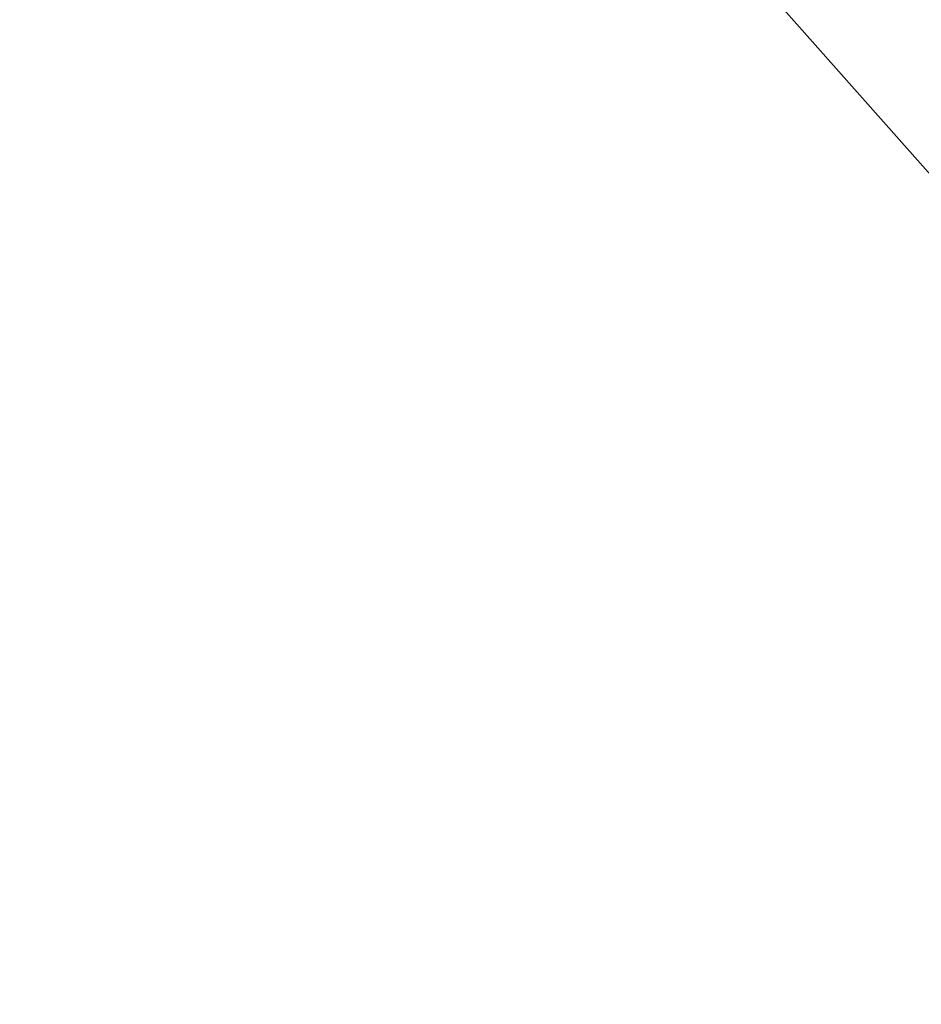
# Model space of a CAD drawing. Header units: millimetres. Extents: x -4 to 636, y -4 to 636.
# Tile 229 of 256: x 66.6 to 67.96, y 126.68 to 128.17. Entities that reach past the tile are written whole.
import ezdxf

# ---------------------------------------------------------------- set-up
doc = ezdxf.new("R2010")
doc.units = ezdxf.units.MM
doc.header["$LTSCALE"] = 25.4
doc.layers.get('0').update_dxf_attribs({"true_color": 0xff5454})

# ---------------------------------------------------------------- blocks, each defined once
blk = doc.blocks.new('AGNES-ROUND-LED-8210-8206-8188-8185.STL')
at = {"color": 7, "true_color": 0xffffff}
mesh = blk.add_polyface(dxfattribs=at)
corners = [(45.0138, 169.2999, -35.2647), (72.8364, 126.7142, -34.2647), (72.8364, 126.7142, -35.2647), (45.0138, 169.2999, -34.2647)]
mesh.append_faces([[corners[k] for k in face] for face in [(0, 1, 2), (1, 0, 3)]], dxfattribs={"vtx0": -1, "color": 7})
mesh = blk.add_polyface(dxfattribs=at)
corners = [(100.3054, 91.4426, 1.9938), (71.3269, 132.1132, 8.9889), (67.093, 128.9316, 1.9938), (103.9741, 95.2621, 8.9889)]
mesh.append_faces([[corners[k] for k in face] for face in [(0, 1, 2), (1, 0, 3)]], dxfattribs={"vtx0": -1, "color": 7})
mesh = blk.add_polyface(dxfattribs=at)
corners = [(67.9974, 129.6112, 1.1271), (100.4797, 91.6241, 0.089), (67.2942, 129.0828, 0.089), (101.0891, 92.2585, 1.1271)]
mesh.append_faces([[corners[k] for k in face] for face in [(0, 1, 2), (1, 0, 3)]], dxfattribs={"vtx0": -1, "color": 7})
mesh = blk.add_polyface(dxfattribs=at)
corners = [(57.1294, 127.8899, -34.0301), (80.5661, 99.9118, -34.6789), (80.2467, 99.6187, -34.0301), (57.4802, 128.1448, -34.6789)]
mesh.append_faces([[corners[k] for k in face] for face in [(0, 1, 2), (1, 0, 3)]], dxfattribs={"vtx0": -1, "color": 7})
mesh = blk.add_polyface(dxfattribs=at)
corners = [(57.1294, 127.8899, -34.0301), (76.3683, 103.6925, -33.2647), (57.0063, 127.8004, -33.2647)]
mesh.append_faces([[corners[k] for k in face] for face in [(0, 1, 2)]], dxfattribs={"color": 7})
mesh = blk.add_polyface(dxfattribs=at)
corners = [(57.1294, 127.8899, -34.0301), (80.2467, 99.6187, -34.0301), (76.3683, 103.6925, -33.2647)]
mesh.append_faces([[corners[k] for k in face] for face in [(0, 1, 2)]], dxfattribs={"color": 7})
mesh = blk.add_polyface(dxfattribs=at)
corners = [(57.0063, 127.8004, -33.2647), (76.3683, 103.6925, -33.2647), (76.3683, 103.6925, -10.2647)]
mesh.append_faces([[corners[k] for k in face] for face in [(0, 1, 2)]], dxfattribs={"color": 7})

msp = doc.modelspace()

# ---------------------------------------------------------------- block references
at = {"color": 0}
msp.add_blockref('AGNES-ROUND-LED-8210-8206-8188-8185.STL', (0, 0), dxfattribs=at)

doc.saveas('drawing.dxf')
